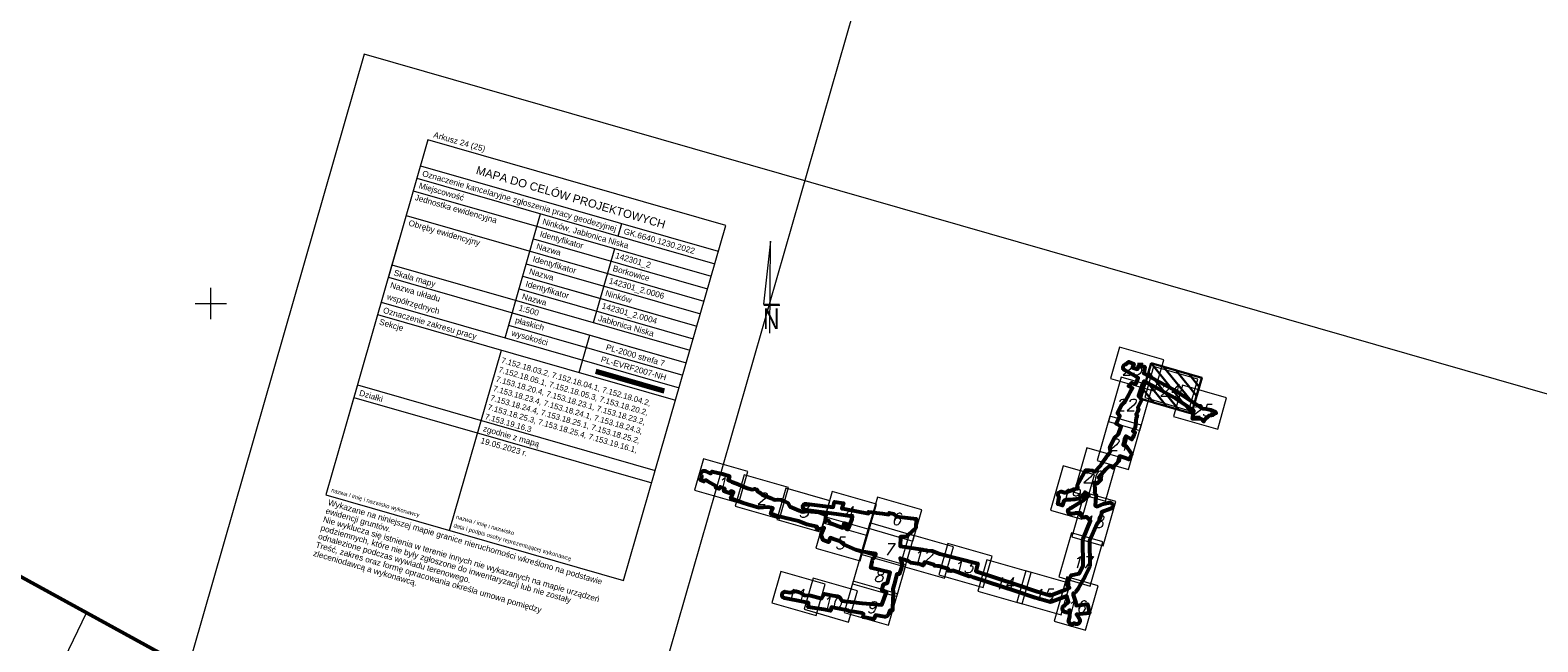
# Model space of a CAD drawing. Header units: metres. Extents: x 7482748 to 7484637, y 5684406 to 5687014.
# Tile 166 of 180: x 7483671 to 7483912, y 5686746 to 5686844. Entities that reach past the tile are written whole.
import ezdxf

# ---------------------------------------------------------------- set-up
doc = ezdxf.new("R2010")
doc.units = ezdxf.units.M
doc.header["$MEASUREMENT"] = 0
doc.linetypes.add('1', pattern=[1.5, 1, -0.5])
for name, color, linetype, lineweight in [('_Dzialki', 7, 'Continuous', 0), ('_Podzial_sekcyjny_krzyze', 7, '1', 13), ('_Szkic_arkuszy', 7, 'Continuous', 0), ('_tabelka', 7, 'Continuous', 0), ('_Zakres2', 7, 'Continuous', 0)]:
    doc.layers.add(name, color=color, linetype=linetype, lineweight=lineweight)
doc.layers.add('_ramki_nieplotowane', color=7, linetype='Continuous', lineweight=0, plot=False)
doc.styles.add('Style-Arial', font='arial.ttf')
doc.styles.add('Style-COMPRESSED', font='COMPRESSED.shx')
doc.styles.add('Style-ITALIC_1250', font='ITALIC_1250.shx')

# ---------------------------------------------------------------- blocks, each defined once
blk = doc.blocks.new('*U485')
at = {"layer": '_Szkic_arkuszy', "color": 5, "linetype": 'Continuous', "lineweight": 30}
for p, q in [((-90.67, 65.1), (30.55, -86.04)), ((-80.53, 100.4), (80.53, -100.4)), ((-30.55, 86.04), (90.67, -65.1)), ((19.43, 71.68), (100.82, -29.8)), ((-100.82, 29.8), (-19.43, -71.67)), ((69.4, 57.31), (110.96, 5.5)), ((-110.96, -5.5), (-69.4, -57.31))]:
    blk.add_line(p, q, dxfattribs=at)
at = {"layer": '_Szkic_arkuszy', "color": 5, "linetype": 'Continuous', "lineweight": 30, "flags": 128}
blk.add_lwpolyline([(-80.53, 100.4), (-121.54, -42.33), (80.53, -100.4), (121.54, 42.33), (-80.53, 100.4)], close=True, dxfattribs=at)

msp = doc.modelspace()

# ---------------------------------------------------------------- linework, layer by layer
at = {"layer": '_Dzialki', "color": 96, "linetype": 'Continuous', "true_color": 0x008000, "flags": 128}
msp.add_lwpolyline([(7483670.37, 5686730.27), (7483680.13, 5686750.6)], dxfattribs=at)
at = {"layer": '_Podzial_sekcyjny_krzyze', "linetype": 'Continuous'}
for p, q in [((7483700, 5686797.5), (7483700, 5686802.5)), ((7483697.5, 5686800), (7483702.5, 5686800))]:
    msp.add_line(p, q, dxfattribs=at)
at = {"layer": '_ramki_nieplotowane', "color": 3, "linetype": 'Continuous', "lineweight": 0, "flags": 128}
for points in [[(7483413.23, 5687014.08), (7483331.2, 5686728.62), (7483735.34, 5686612.49), (7483817.37, 5686897.94), (7483413.23, 5687014.08)], [(7483724.51, 5686839.85), (7483642.48, 5686554.39), (7484046.62, 5686438.25), (7484128.65, 5686723.71), (7483724.51, 5686839.85)]]:
    msp.add_lwpolyline(points, close=True, dxfattribs=at)
at = {"layer": '_Szkic_arkuszy', "color": 7, "linetype": 'Continuous', "lineweight": 0, "flags": 128}
for points in [[(7483845.15, 5686793.02), (7483843.71, 5686788.02), (7483850.78, 5686785.99), (7483852.22, 5686790.99), (7483845.15, 5686793.02)], [(7483843.39, 5686781.16), (7483848.39, 5686779.72), (7483850.42, 5686786.8), (7483845.42, 5686788.23), (7483843.39, 5686781.16)], [(7483850.59, 5686789.97), (7483849.16, 5686784.97), (7483856.23, 5686782.94), (7483857.67, 5686787.94), (7483850.59, 5686789.97)], [(7483855.18, 5686786.95), (7483853.74, 5686781.95), (7483860.82, 5686779.92), (7483862.25, 5686784.92), (7483855.18, 5686786.95)], [(7483841.57, 5686774.94), (7483846.57, 5686773.51), (7483848.6, 5686780.58), (7483843.6, 5686782.02), (7483841.57, 5686774.94)], [(7483837.91, 5686769.88), (7483842.91, 5686768.44), (7483844.94, 5686775.51), (7483839.94, 5686776.95), (7483837.91, 5686769.88)], [(7483778.69, 5686775.2), (7483777.25, 5686770.2), (7483784.32, 5686768.17), (7483785.76, 5686773.16), (7483778.69, 5686775.2)], [(7483834.11, 5686767.02), (7483839.11, 5686765.58), (7483841.14, 5686772.65), (7483836.14, 5686774.09), (7483834.11, 5686767.02)], [(7483785.18, 5686772.63), (7483783.75, 5686767.64), (7483790.82, 5686765.61), (7483792.25, 5686770.6), (7483785.18, 5686772.63)], [(7483791.82, 5686770.52), (7483790.38, 5686765.53), (7483797.46, 5686763.49), (7483798.89, 5686768.49), (7483791.82, 5686770.52)], [(7483799.24, 5686769.96), (7483797.8, 5686764.97), (7483804.87, 5686762.94), (7483806.31, 5686767.93), (7483799.24, 5686769.96)], [(7483806.47, 5686769.09), (7483805.03, 5686764.1), (7483812.1, 5686762.06), (7483813.54, 5686767.06), (7483806.47, 5686769.09)], [(7483837.52, 5686762.75), (7483842.52, 5686761.32), (7483844.55, 5686768.39), (7483839.55, 5686769.82), (7483837.52, 5686762.75)], [(7483798.07, 5686765.92), (7483796.64, 5686760.92), (7483803.71, 5686758.89), (7483805.15, 5686763.89), (7483798.07, 5686765.92)], [(7483805.28, 5686764.95), (7483803.84, 5686759.96), (7483810.92, 5686757.93), (7483812.35, 5686762.92), (7483805.28, 5686764.95)], [(7483811.55, 5686763.17), (7483810.12, 5686758.17), (7483817.19, 5686756.14), (7483818.62, 5686761.14), (7483811.55, 5686763.17)], [(7483817.71, 5686761.67), (7483816.28, 5686756.67), (7483823.35, 5686754.64), (7483824.78, 5686759.64), (7483817.71, 5686761.67)], [(7483835.46, 5686756.32), (7483840.45, 5686754.88), (7483842.49, 5686761.95), (7483837.49, 5686763.39), (7483835.46, 5686756.32)], [(7483803.93, 5686760.25), (7483802.49, 5686755.25), (7483809.56, 5686753.22), (7483811, 5686758.21), (7483803.93, 5686760.25)], [(7483791.02, 5686757.19), (7483789.59, 5686752.19), (7483796.66, 5686750.16), (7483798.1, 5686755.16), (7483791.02, 5686757.19)], [(7483823.95, 5686759.07), (7483822.51, 5686754.08), (7483829.59, 5686752.05), (7483831.02, 5686757.04), (7483823.95, 5686759.07)], [(7483830.18, 5686757.31), (7483828.74, 5686752.31), (7483835.82, 5686750.28), (7483837.25, 5686755.28), (7483830.18, 5686757.31)], [(7483796.23, 5686756.15), (7483794.79, 5686751.16), (7483801.86, 5686749.12), (7483803.3, 5686754.12), (7483796.23, 5686756.15)], [(7483802.61, 5686755.65), (7483801.17, 5686750.66), (7483808.24, 5686748.62), (7483809.68, 5686753.62), (7483802.61, 5686755.65)], [(7483834.68, 5686749.27), (7483839.68, 5686747.83), (7483841.71, 5686754.9), (7483836.72, 5686756.34), (7483834.68, 5686749.27)]]:
    msp.add_lwpolyline(points, close=True, dxfattribs=at)
at = {"layer": '_Szkic_arkuszy', "color": 252, "linetype": 'Continuous', "lineweight": 53, "flags": 128}
msp.add_lwpolyline([(7483809.52, 5686766.01), (7483812.65, 5686765.59), (7483812.63, 5686764.19), (7483811.38, 5686763.05), (7483811.1, 5686762.79), (7483811.08, 5686762.79), (7483811.08, 5686762.79), (7483810.13, 5686762.71), (7483810.09, 5686761.26), (7483810.09, 5686761.22), (7483813.37, 5686760.75), (7483813.69, 5686760.69), (7483813.83, 5686760.67), (7483814.25, 5686760.59), (7483814.43, 5686760.54), (7483815.19, 5686760.48), (7483816.45, 5686760.02), (7483822.5, 5686758.47), (7483822.17, 5686757.26), (7483828.83, 5686755.07), (7483832.01, 5686754), (7483834.08, 5686753.39), (7483836.92, 5686754.47), (7483837.14, 5686754.57), (7483836.76, 5686755), (7483836.88, 5686755.31), (7483837.13, 5686756.07), (7483837.4, 5686756.59), (7483838.67, 5686756.87), (7483839.32, 5686758.22), (7483839.27, 5686762.2), (7483839.28, 5686762.29), (7483839.31, 5686762.42), (7483840.52, 5686765.3), (7483839.84, 5686765.94), (7483839.71, 5686765.86), (7483839.58, 5686765.82), (7483839.45, 5686765.81), (7483839.32, 5686765.84), (7483839.2, 5686765.9), (7483839.1, 5686765.99), (7483839.02, 5686766.1), (7483838.98, 5686766.23), (7483838.97, 5686766.37), (7483838.94, 5686766.47), (7483838.94, 5686766.52), (7483838.07, 5686766.51), (7483837.93, 5686766.44), (7483837.8, 5686766.42), (7483837.69, 5686766.4), (7483837.55, 5686766.41), (7483837.42, 5686766.42), (7483837.24, 5686766.45), (7483836.99, 5686766.51), (7483836.87, 5686766.96), (7483836.97, 5686767.12), (7483837.14, 5686767.23), (7483837.3, 5686767.31), (7483837.37, 5686767.35), (7483837.45, 5686767.39), (7483837.76, 5686767.59), (7483839.38, 5686768.61), (7483839.88, 5686769.05), (7483840.22, 5686769.35), (7483840.14, 5686769.51), (7483839.67, 5686769.82), (7483839.62, 5686769.86), (7483839.59, 5686769.84), (7483839.42, 5686769.55), (7483839.19, 5686769.29), (7483838.62, 5686768.82), (7483837.29, 5686768.67), (7483836.67, 5686768.63), (7483836.26, 5686768.47), (7483836.03, 5686767.73), (7483835.73, 5686767.84), (7483835.29, 5686767.95), (7483835.49, 5686769.07), (7483835.41, 5686769.16), (7483835.35, 5686769.28), (7483835.32, 5686769.42), (7483835.32, 5686769.55), (7483835.36, 5686769.68), (7483835.44, 5686769.8), (7483835.53, 5686769.89), (7483835.65, 5686769.95), (7483835.79, 5686769.98), (7483835.92, 5686769.98), (7483836.05, 5686769.94), (7483836.17, 5686769.87), (7483836.24, 5686769.82), (7483836.51, 5686769.83), (7483837.65, 5686770.27), (7483837.8, 5686770.35), (7483838.46, 5686770.45), (7483838.42, 5686771.06), (7483839.48, 5686772.97), (7483839.78, 5686773.37), (7483840.3, 5686773.36), (7483840.8, 5686773.31), (7483841.14, 5686773.14), (7483842.14, 5686774.2), (7483842.27, 5686774.39), (7483842.48, 5686774.68), (7483842.72, 5686775.02), (7483842.84, 5686775.21), (7483843, 5686775.42), (7483843.28, 5686775.8), (7483843.53, 5686776.11), (7483843.72, 5686776.41), (7483843.57, 5686777.08), (7483844.3, 5686778.52), (7483844.99, 5686779.14), (7483845.42, 5686780.38), (7483844.6, 5686780.77), (7483845.19, 5686782.09), (7483844.84, 5686782.47), (7483845.48, 5686783.81), (7483846.17, 5686784.58), (7483846.68, 5686785.52), (7483846.84, 5686785.83), (7483847.2, 5686786.49), (7483846.59, 5686786.83), (7483847.13, 5686787.32), (7483847.54, 5686787.14), (7483847.78, 5686787.21), (7483848.14, 5686788.13), (7483845.97, 5686789.34), (7483845.84, 5686789.43), (7483845.76, 5686789.54), (7483845.71, 5686789.67), (7483845.7, 5686789.8), (7483845.71, 5686789.93), (7483845.77, 5686790.06), (7483845.85, 5686790.17), (7483845.96, 5686790.25), (7483846.08, 5686790.3), (7483846.21, 5686790.32), (7483846.3, 5686790.4), (7483846.43, 5686790.51), (7483846.64, 5686790.71), (7483846.91, 5686790.6), (7483847.45, 5686790.37), (7483847.22, 5686789.77), (7483847.99, 5686789.52), (7483848.26, 5686790.16), (7483849.2, 5686789.87), (7483849.08, 5686789.18), (7483849.03, 5686788.84), (7483849.05, 5686788.83), (7483851.46, 5686787.51), (7483854.47, 5686785.88), (7483854.51, 5686785.85), (7483854.67, 5686785.74), (7483858.4, 5686783.22), (7483858.95, 5686783.18), (7483859.47, 5686783.08), (7483859.71, 5686783.03), (7483860.46, 5686782.73), (7483860.57, 5686782.5), (7483860.57, 5686782.5), (7483860.44, 5686782.43), (7483860.05, 5686782.16), (7483859.83, 5686782.13), (7483859.39, 5686782.07), (7483859.29, 5686781.96), (7483859.13, 5686781.79), (7483859.12, 5686781.78), (7483858.91, 5686781.66), (7483858.86, 5686781.64), (7483858.76, 5686781.48), (7483858.74, 5686781.45), (7483858.62, 5686781.31), (7483858.62, 5686781.17), (7483858.49, 5686781.26), (7483858.35, 5686781.47), (7483858.25, 5686781.53), (7483858.14, 5686781.57), (7483857.99, 5686781.57), (7483856.99, 5686781.59), (7483856.77, 5686781.58), (7483857.02, 5686782.89), (7483854.09, 5686784.86), (7483853.94, 5686784.96), (7483850.95, 5686786.59), (7483849.07, 5686787.62), (7483848.71, 5686786.81), (7483848.52, 5686786.36), (7483848.15, 5686785.28), (7483848.69, 5686784.69), (7483848.67, 5686784.58), (7483848.05, 5686783.4), (7483848.17, 5686783.18), (7483847.99, 5686782.72), (7483847.78, 5686782.35), (7483847.98, 5686781.94), (7483847.8, 5686781.72), (7483847.65, 5686780.19), (7483847.25, 5686779.59), (7483847.62, 5686779.41), (7483847.45, 5686779.01), (7483847.25, 5686778.6), (7483847.16, 5686778.4), (7483847.1, 5686778.3), (7483846.62, 5686778.53), (7483846.13, 5686778.79), (7483845.91, 5686778.34), (7483845.86, 5686778.09), (7483845.8, 5686777.77), (7483845.71, 5686777.44), (7483846.13, 5686777.28), (7483847.05, 5686776.02), (7483847.04, 5686775.85), (7483846.63, 5686775.07), (7483846.07, 5686775.3), (7483845.15, 5686775.63), (7483845.05, 5686774.81), (7483844.05, 5686773.76), (7483843.55, 5686774.1), (7483842.96, 5686773.54), (7483841.78, 5686772.22), (7483842.2, 5686771.9), (7483841.58, 5686771.25), (7483841.12, 5686771.42), (7483841.18, 5686769.96), (7483841.18, 5686769.89), (7483841.16, 5686769.81), (7483841.34, 5686769.45), (7483841.39, 5686769.31), (7483841.39, 5686769.18), (7483841.38, 5686769.12), (7483841.26, 5686767.73), (7483841.6, 5686767.56), (7483842.6, 5686768), (7483843.35, 5686768.19), (7483843.5, 5686768.22), (7483843.63, 5686768.22), (7483843.76, 5686768.17), (7483843.87, 5686768.1), (7483843.96, 5686768), (7483844.02, 5686767.87), (7483844.05, 5686767.74), (7483844.04, 5686767.61), (7483844, 5686767.48), (7483843.93, 5686767.36), (7483843.83, 5686767.27), (7483843.71, 5686767.21), (7483842.24, 5686766.66), (7483842.24, 5686766.56), (7483842.21, 5686766.23), (7483841.95, 5686765.61), (7483841.91, 5686765.47), (7483841.81, 5686765.18), (7483841.55, 5686764.86), (7483840.32, 5686762.1), (7483840.37, 5686758.11), (7483840.36, 5686758), (7483840.32, 5686757.88), (7483839.61, 5686756.4), (7483839.6, 5686756.37), (7483838.6, 5686754.58), (7483838.56, 5686754.51), (7483838.09, 5686753.91), (7483838, 5686753.82), (7483837.88, 5686753.75), (7483837.73, 5686753.69), (7483837.73, 5686753.48), (7483838.12, 5686752.35), (7483838.15, 5686752.17), (7483838.21, 5686751.77), (7483840.04, 5686751.99), (7483840.34, 5686750.55), (7483838.26, 5686750.34), (7483838.72, 5686749.57), (7483838.78, 5686749.43), (7483838.8, 5686749.3), (7483838.78, 5686749.17), (7483838.73, 5686749.04), (7483838.65, 5686748.93), (7483838.55, 5686748.85), (7483838.42, 5686748.79), (7483838.29, 5686748.77), (7483838.15, 5686748.79), (7483838.03, 5686748.84), (7483837.92, 5686748.92), (7483837.45, 5686748.65), (7483836.98, 5686749.21), (7483837.22, 5686750), (7483837.18, 5686750.13), (7483837.18, 5686750.27), (7483837.23, 5686750.77), (7483837.2, 5686751.04), (7483836.96, 5686750.81), (7483836.84, 5686750.72), (7483836.71, 5686750.67), (7483836.58, 5686750.66), (7483836.44, 5686750.68), (7483836.32, 5686750.74), (7483836.21, 5686750.82), (7483836.13, 5686750.93), (7483836.09, 5686751.06), (7483836.05, 5686751.21), (7483836.03, 5686751.38), (7483836.07, 5686751.52), (7483836.11, 5686751.61), (7483836.18, 5686751.68), (7483836.22, 5686751.7), (7483836.4, 5686751.77), (7483837, 5686752.32), (7483836.71, 5686753.2), (7483836.7, 5686753.26), (7483834.29, 5686752.35), (7483834.23, 5686752.33), (7483834.09, 5686752.31), (7483833.96, 5686752.34), (7483831.7, 5686752.99), (7483831.68, 5686753), (7483828.5, 5686754.08), (7483821.84, 5686756.26), (7483821.32, 5686756.43), (7483821.12, 5686756.4), (7483819.52, 5686757.01), (7483819.43, 5686757.03), (7483818.44, 5686757.37), (7483818.37, 5686757.29), (7483818.22, 5686757.25), (7483817.75, 5686757.32), (7483817.84, 5686757.58), (7483816.33, 5686758.03), (7483816.1, 5686758.03), (7483815.61, 5686758.12), (7483815.52, 5686758.28), (7483814.82, 5686758.49), (7483814.01, 5686758.71), (7483813.76, 5686758.18), (7483813.35, 5686758.29), (7483813.26, 5686758.38), (7483811.8, 5686758.56), (7483811.34, 5686758.88), (7483810.98, 5686759), (7483810.44, 5686759.19), (7483810.12, 5686759.33), (7483810.42, 5686758.35), (7483810.3, 5686757.82), (7483809.94, 5686756.77), (7483809.55, 5686756.77), (7483809.12, 5686755.11), (7483808.92, 5686754.4), (7483808.97, 5686753.88), (7483808.96, 5686753.73), (7483808.87, 5686751.45), (7483808.87, 5686751.42), (7483808.9, 5686750.99), (7483808.55, 5686750.98), (7483808.46, 5686750.99), (7483808.23, 5686750.4), (7483808.2, 5686750.3), (7483808.13, 5686750.18), (7483808.03, 5686750.09), (7483807.91, 5686750.03), (7483807.9, 5686750.02), (7483807.88, 5686750.01), (7483807.75, 5686749.98), (7483807.61, 5686749.98), (7483806.14, 5686750.22), (7483805.87, 5686749.59), (7483804.2, 5686749.88), (7483804.23, 5686750.2), (7483804.26, 5686750.45), (7483804.03, 5686750.53), (7483804.01, 5686750.53), (7483802.46, 5686750.83), (7483802.32, 5686750.82), (7483801.92, 5686750.85), (7483801.83, 5686750.89), (7483801.78, 5686750.96), (7483799.57, 5686751.39), (7483799.14, 5686751.48), (7483798.99, 5686750.93), (7483797.92, 5686751.11), (7483795.39, 5686751.49), (7483795.47, 5686751.84), (7483795.44, 5686752.2), (7483794.59, 5686752.37), (7483791.65, 5686752.94), (7483791.51, 5686752.99), (7483791.39, 5686753.07), (7483791.31, 5686753.17), (7483791.25, 5686753.3), (7483791.23, 5686753.43), (7483791.24, 5686753.56), (7483791.28, 5686753.69), (7483791.36, 5686753.8), (7483791.46, 5686753.89), (7483791.58, 5686753.95), (7483791.71, 5686753.98), (7483791.85, 5686753.97), (7483792.54, 5686753.86), (7483793.44, 5686754.03), (7483793.96, 5686753.92), (7483794.55, 5686753.57), (7483794.79, 5686753.41), (7483795.8, 5686753.38), (7483797.54, 5686752.87), (7483798.03, 5686753.62), (7483799.37, 5686753.39), (7483800.07, 5686753.25), (7483800.38, 5686753.14), (7483800.77, 5686752.53), (7483804.05, 5686752.13), (7483807.2, 5686751.87), (7483807.9, 5686753.92), (7483807.15, 5686754.21), (7483807.46, 5686755.16), (7483808.09, 5686755.41), (7483808.51, 5686757.06), (7483805.43, 5686757.77), (7483805.65, 5686758.75), (7483805.64, 5686758.89), (7483805.66, 5686759.02), (7483805.71, 5686759.14), (7483805.8, 5686759.25), (7483805.91, 5686759.33), (7483806.22, 5686760), (7483803.86, 5686760.4), (7483803.56, 5686760.5), (7483803.03, 5686760.64), (7483801.13, 5686761.52), (7483800.56, 5686762.01), (7483799.64, 5686762.33), (7483798.91, 5686762.59), (7483798.65, 5686761.88), (7483797.8, 5686762.19), (7483797.51, 5686763.07), (7483797.96, 5686764.18), (7483797.46, 5686764.04), (7483797.09, 5686763.97), (7483796.73, 5686764.08), (7483796.83, 5686764.35), (7483796.44, 5686764.42), (7483795.2, 5686764.7), (7483793.84, 5686765.23), (7483790.51, 5686766.05), (7483789.46, 5686766.42), (7483789.56, 5686766.83), (7483789.74, 5686767.32), (7483789.54, 5686767.36), (7483788.97, 5686767.49), (7483787.57, 5686767.39), (7483785.77, 5686767.89), (7483784.94, 5686768.19), (7483783.04, 5686768.84), (7483783.46, 5686769.89), (7483783.06, 5686770.05), (7483782.85, 5686769.71), (7483782.21, 5686769.92), (7483781.96, 5686770.01), (7483782.1, 5686770.41), (7483781.94, 5686770.47), (7483781.33, 5686770.73), (7483781.17, 5686770.38), (7483780.67, 5686770.57), (7483780.71, 5686770.82), (7483779.37, 5686771.58), (7483779.22, 5686771.68), (7483779.08, 5686771.81), (7483778.72, 5686771.58), (7483778.21, 5686771.79), (7483778.22, 5686771.95), (7483778.4, 5686772.24), (7483778.45, 5686772.39), (7483778.36, 5686772.51), (7483778.3, 5686772.63), (7483778.28, 5686772.76), (7483778.29, 5686772.9), (7483778.34, 5686773.02), (7483778.42, 5686773.13), (7483778.52, 5686773.22), (7483778.65, 5686773.28), (7483778.78, 5686773.3), (7483778.91, 5686773.29), (7483779.04, 5686773.25), (7483779.15, 5686773.17), (7483779.8, 5686772.84), (7483780.07, 5686773.17), (7483780.48, 5686773.08), (7483781.73, 5686772.78), (7483782.2, 5686772.65), (7483782.75, 5686772.47), (7483782.82, 5686772.45), (7483782.61, 5686771.81), (7483783.22, 5686771.53), (7483783.96, 5686771.25), (7483785.55, 5686770.57), (7483785.88, 5686770.46), (7483786.49, 5686770.31), (7483786.87, 5686770.42), (7483787.01, 5686770.36), (7483787.21, 5686770.29), (7483787.26, 5686770.16), (7483787.28, 5686770.08), (7483787.33, 5686770.03), (7483787.49, 5686769.89), (7483787.51, 5686769.88), (7483787.67, 5686769.81), (7483788.13, 5686769.42), (7483789.24, 5686769), (7483789.58, 5686768.84), (7483789.82, 5686768.74), (7483790.12, 5686768.63), (7483790.56, 5686768.7), (7483791.07, 5686768.62), (7483791.73, 5686768.38), (7483792.15, 5686768.17), (7483792.48, 5686767.59), (7483793.95, 5686766.95), (7483794.12, 5686766.9), (7483794.23, 5686766.85), (7483794.55, 5686766.75), (7483795.21, 5686766.83), (7483796.47, 5686766.71), (7483797.12, 5686766.66), (7483797.88, 5686766.42), (7483798.24, 5686766.28), (7483798.19, 5686765.76), (7483798.11, 5686765.45), (7483798.17, 5686765.24), (7483798.46, 5686765.4), (7483798.73, 5686765.29), (7483798.89, 5686764.96), (7483800.93, 5686764.2), (7483801.22, 5686764.93), (7483801.67, 5686764.78), (7483801.41, 5686764.07), (7483801.59, 5686764.03), (7483801.73, 5686763.93), (7483801.86, 5686764.07), (7483802.41, 5686765.57), (7483802.49, 5686765.99), (7483799.95, 5686766.34), (7483795.01, 5686766.99), (7483794.86, 5686767.03), (7483794.75, 5686767.11), (7483794.66, 5686767.2), (7483794.59, 5686767.32), (7483794.56, 5686767.45), (7483794.56, 5686767.59), (7483794.6, 5686767.72), (7483794.67, 5686767.84), (7483794.77, 5686767.93), (7483794.89, 5686768), (7483795.02, 5686768.03), (7483795.15, 5686768.03), (7483799.4, 5686767.47), (7483799.64, 5686768.31), (7483801.04, 5686768.1), (7483800.79, 5686767.26), (7483801.2, 5686767.19), (7483805.03, 5686766.46), (7483805.07, 5686766.74), (7483805.58, 5686766.65), (7483805.7, 5686766.63), (7483805.85, 5686766.61), (7483805.86, 5686766.61), (7483807.28, 5686766.44), (7483808.28, 5686766.33), (7483808.37, 5686766.55), (7483809.03, 5686766.4), (7483809.52, 5686766.01)], close=True, dxfattribs=at)
at = {"layer": '_tabelka', "color": 7, "linetype": 'Continuous', "lineweight": 0}
for p, q in [((7483770.99, 5686773.34), (7483782.24, 5686812.48)), ((7483730.04, 5686810.05), (7483721.83, 5686781.48)), ((7483789.39, 5686809.94), (7483788.29, 5686799.91)), ((7483789.28, 5686795.28), (7483789.39, 5686809.94)), ((7483788.29, 5686799.91), (7483790.84, 5686799.91)), ((7483788.31, 5686799.73), (7483790.86, 5686799.73)), ((7483723.42, 5686787.01), (7483718.37, 5686769.43)), ((7483765.94, 5686755.76), (7483770.99, 5686773.34)), ((7483718.37, 5686769.43), (7483765.94, 5686755.76))]:
    msp.add_line(p, q, dxfattribs=at)
at = {"layer": '_tabelka', "color": 250, "linetype": 'Continuous', "lineweight": 70}
msp.add_line((7483761.52, 5686789.19), (7483772.42, 5686786.06), dxfattribs=at)
at = {"layer": '_tabelka', "color": 7, "linetype": 'Continuous', "lineweight": 0, "flags": 128}
for points in [[(7483782.24, 5686812.48), (7483734.66, 5686826.15), (7483728.32, 5686804.06)], [(7483733.48, 5686822.02), (7483781.05, 5686808.35)], [(7483732.9, 5686820.03), (7483780.48, 5686806.35)], [(7483732.33, 5686818.03), (7483779.91, 5686804.36)], [(7483731.18, 5686814.04), (7483778.76, 5686800.37)], [(7483746.99, 5686794.55), (7483752.68, 5686814.34)], [(7483765.08, 5686810.78), (7483765.66, 5686812.77)], [(7483751.53, 5686810.35), (7483779.33, 5686802.36)], [(7483761.12, 5686796.97), (7483764.51, 5686808.78)], [(7483728.93, 5686806.21), (7483776.51, 5686792.54)], [(7483750.38, 5686806.36), (7483778.19, 5686798.37)], [(7483728.36, 5686804.22), (7483775.94, 5686790.55)], [(7483749.81, 5686804.37), (7483777.61, 5686796.38)], [(7483749.81, 5686804.37), (7483777.61, 5686796.38)], [(7483727.21, 5686800.23), (7483774.79, 5686786.56)], [(7483749.24, 5686802.37), (7483777.04, 5686794.38)], [(7483756.9, 5686802.33), (7483777.61, 5686796.38)], [(7483726.64, 5686798.23), (7483774.22, 5686784.56)], [(7483748.13, 5686798.54), (7483775.94, 5686790.55)], [(7483748.13, 5686798.54), (7483775.94, 5686790.55)], [(7483747.56, 5686796.54), (7483775.37, 5686788.55)], [(7483755.23, 5686796.5), (7483775.94, 5686790.55)], [(7483758.82, 5686788.98), (7483760.54, 5686794.97)], [(7483738.14, 5686763.75), (7483746.41, 5686792.55)], [(7483723.42, 5686787.01), (7483770.99, 5686773.34)], [(7483722.84, 5686785.01), (7483770.42, 5686771.34)]]:
    msp.add_lwpolyline(points, dxfattribs=at)
at = {"layer": '_Zakres2', "color": 250, "linetype": 'Continuous', "lineweight": 53, "flags": 128}
msp.add_lwpolyline([(7483636.39, 5686774.59), (7483773.73, 5686699.26), (7483945.73, 5686605.95)], dxfattribs=at)

# ---------------------------------------------------------------- block references
at = {"layer": '_Szkic_arkuszy', "color": 5, "linetype": 'Continuous', "lineweight": 30, "xscale": 0.04, "yscale": 0.04, "zscale": 0.04}
msp.add_blockref('*U485', (7483853.41, 5686786.46), dxfattribs=at)

# ---------------------------------------------------------------- texts
at = {"layer": '_Szkic_arkuszy', "color": 7, "linetype": 'Continuous', "lineweight": 53, "style": 'Style-ITALIC_1250'}
for s, p in [('23', (7483845.48, 5686788.58)), ('24', (7483851.47, 5686785.22)), ('22', (7483844.5, 5686782.87)), ('25', (7483856.63, 5686781.99)), ('21', (7483843.37, 5686776.52)), ('1', (7483780.77, 5686770.32)), ('20', (7483839.22, 5686771.36)), ('2', (7483787.18, 5686767.89)), ('19', (7483835.59, 5686768.51)), ('3', (7483793.87, 5686765.82)), ('4', (7483801.03, 5686765.68)), ('6', (7483808.65, 5686764.64)), ('18', (7483839.34, 5686764.19)), ('5', (7483799.67, 5686760.79)), ('7', (7483807.45, 5686759.8)), ('12', (7483812.06, 5686758.65)), ('17', (7483837.5, 5686757.73)), ('8', (7483805.84, 5686755.54)), ('13', (7483818.53, 5686756.96)), ('11', (7483791.72, 5686752.47)), ('14', (7483825.04, 5686754.34)), ('15', (7483831.32, 5686752.51)), ('10', (7483797.54, 5686751.25)), ('9', (7483804.71, 5686750.54)), ('16', (7483836.53, 5686750.62))]:
    msp.add_text(s, height=1.88, dxfattribs=at).set_placement(p)
at = {"layer": '_tabelka', "color": 7, "linetype": 'Continuous', "lineweight": 0, "style": 'Style-Arial'}
for s, height, p in [('Arkusz 24 (25)', 0.94, (7483735.48, 5686826.57)), ('Oznaczenie kancelaryjne zgłoszenia pracy geodezyjnej', 0.94, (7483733.69, 5686820.38)), ('Jednostka ewidencyjna', 0.94, (7483732.5, 5686816.56)), ('Miejscowość', 0.94, (7483733.14, 5686818.45)), ('Obręby ewidencyjny', 0.94, (7483731.49, 5686812.48)), ('Ninków, Jabłonica Niska', 0.94, (7483752.89, 5686812.7)), ('Identyfikator', 0.94, (7483752.48, 5686810.73)), ('GK.6640.1230.2022', 0.94, (7483765.86, 5686811.15)), ('Identyfikator', 0.94, (7483751.34, 5686806.74)), ('Nazwa', 0.94, (7483751.91, 5686808.74)), ('142301_2', 0.94, (7483764.52, 5686807.27)), ('Skala mapy', 0.94, (7483729.14, 5686804.53)), ('Nazwa', 0.94, (7483750.76, 5686804.75)), ('Borkowice', 0.94, (7483764.12, 5686805.23)), ('Nazwa układu', 0.94, (7483728.57, 5686802.55)), ('Identyfikator', 0.94, (7483750.19, 5686802.75)), ('142301_2.0006', 0.94, (7483763.5, 5686803.24)), ('współrzędnych', 0.94, (7483728.04, 5686800.7)), ('Nazwa', 0.94, (7483749.62, 5686800.75)), ('142301_2.0004', 0.94, (7483762.36, 5686799.25)), ('Ninków', 0.94, (7483762.93, 5686801.25)), ('Oznaczenie zakresu pracy', 0.94, (7483727.42, 5686798.54)), ('płaskich', 0.94, (7483748.53, 5686796.96)), ('1:500', 0.94, (7483749.09, 5686798.92)), ('Jabłonica Niska', 0.94, (7483761.78, 5686797.26)), ('Sekcje', 0.94, (7483726.82, 5686796.68)), ('wysokości', 0.94, (7483747.94, 5686794.92)), ('PL-2000 strefa 7', 0.94, (7483763.03, 5686792.63)), ('PL-EVRF2007-NH', 0.94, (7483762.22, 5686790.69)), ('Działki', 0.94, (7483723.62, 5686785.33)), ('19.05.2023 r.', 0.94, (7483743, 5686777.72)), ('zgodnie z mapą', 0.94, (7483743.4, 5686779.64)), ('nazwa / imię i nazwisko wykonawcy', 0.66, (7483719.19, 5686769.91)), ('data i podpis osoby reprezentującej wykonawcę', 0.66, (7483738.72, 5686764.29)), ('nazwa / imię i nazwisko', 0.66, (7483739.11, 5686765.64))]:
    msp.add_text(s, height=height, rotation=343.97, dxfattribs=at).set_placement(p)
at = {"layer": '_tabelka', "color": 7, "linetype": 'Continuous', "lineweight": 0, "style": 'Style-COMPRESSED', "width": 0.83}
msp.add_text('N', height=3.31, dxfattribs=at).set_placement((7483788.19, 5686795.93))
at = {"layer": '_tabelka', "color": 7, "linetype": 'Continuous', "lineweight": 0, "rotation": 343.7397953, "style": 'Style-Arial'}
for s, insert, char_height, attachment_point, line_spacing_factor in [('MAPA DO CELÓW PROJEKTOWYCH', (7483757.5, 5686816.97), 1.3, 5, 0.82), ('7.152.18.03.2, 7.152.18.04.1, 7.152.18.04.2,\\P7.152.18.05.1, 7.152.18.05.3, 7.153.18.20.2,\\P7.153.18.20.4, 7.153.18.23.1, 7.153.18.23.2,\\P7.153.18.23.4, 7.153.18.24.1, 7.153.18.24.3,\\P7.153.18.24.4, 7.153.18.25.1, 7.153.18.25.2,\\P7.153.18.25.3, 7.153.18.25.4, 7.153.19.16.1,\\P7.153.19.16.3', (7483743.69, 5686781.56), 0.9, 7, 1.04), ('Wykazane na niniejszej mapie granice nieruchomości wkreślono na podstawie \\Pewidencji gruntów.\\PNie wyklucza się istnienia w terenie innych nie wykazanych na mapie urządzeń\\Ppodziemnych, które nie były zgłoszone do inwentaryzacji lub nie zostały\\Podnalezione podczas wywiadu terenowego.\\PTreść, zakres oraz formę opracowania określa umowa pomiędzy\\Pzleceniodawcą a wykonawcą.', (7483716.19, 5686759.45), 0.94, 7, 0.9)]:
    msp.add_mtext(s, dxfattribs=dict(at, insert=insert, char_height=char_height, attachment_point=attachment_point, line_spacing_factor=line_spacing_factor))

doc.saveas('drawing.dxf')
